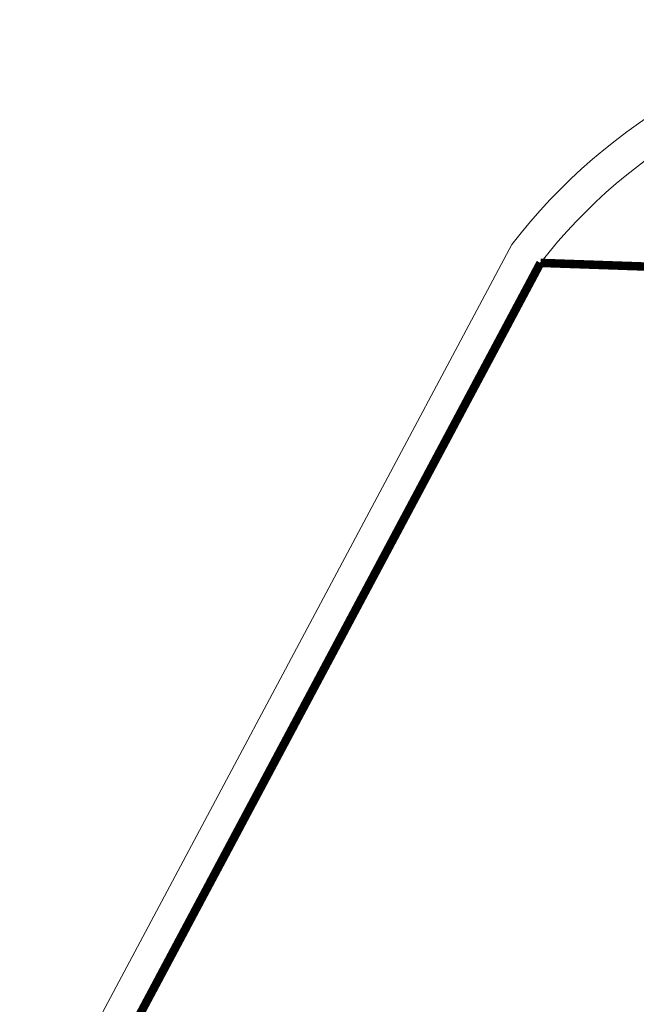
# Model space of a CAD drawing. Header units: millimetres. Extents: x 21148.2 to 21239.2, y 30135 to 30201.8.
# Tile 93 of 189: x 21158.9 to 21162.5, y 30172.8 to 30178.6. Entities that reach past the tile are written whole.
import ezdxf

# ---------------------------------------------------------------- set-up
doc = ezdxf.new("R2010")
doc.units = ezdxf.units.MM
doc.layers.add('AR-T1E-20-L1$0$ENHANCE PTB LVL 1 - BUILDING WALLS$0$A-FLOR-OTLN', color=7, linetype='Continuous', lineweight=13)
doc.layers.add('AR-T1E-20-L1$0$ENHANCE PTB LVL 1 - BUILDING WALLS$0$I-FURN', color=7, linetype='Continuous', lineweight=13)

msp = doc.modelspace()

# ---------------------------------------------------------------- linework, layer by layer
at = {"layer": 'AR-T1E-20-L1$0$ENHANCE PTB LVL 1 - BUILDING WALLS$0$A-FLOR-OTLN', "ltscale": 0.25, "const_width": 0.05}
msp.add_lwpolyline([(21161.9487, 30177.1725), (21162.8658, 30177.1406, 0.281949), (21162.8966, 30175.263, 0.085536), (21163.8444, 30174.1239), (21163.8538, 30155.6832), (21154.5559, 30153.8579, -0.550633), (21151.7967, 30158.1308), (21161.9487, 30177.1725)], format="xyb", dxfattribs=at)
at = {"layer": 'AR-T1E-20-L1$0$ENHANCE PTB LVL 1 - BUILDING WALLS$0$I-FURN'}
msp.add_lwpolyline([(21151.6176, 30158.22), (21161.7802, 30177.2815, -0.430225), (21166.684, 30177.7857), (21178.8309, 30162.4488, -0.43714), (21176.9638, 30158.0531), (21154.5765, 30153.6581, -0.553804), (21151.6204, 30158.226)], format="xyb", dxfattribs=at)
msp.add_lwpolyline([(21151.7967, 30158.1308), (21161.9487, 30177.1725, -0.426961), (21166.5392, 30177.6463), (21178.6584, 30162.3445, -0.433306), (21176.9102, 30158.2464), (21154.5559, 30153.8579, -0.550633)], format="xyb", close=True, dxfattribs=at)

doc.saveas('drawing.dxf')
